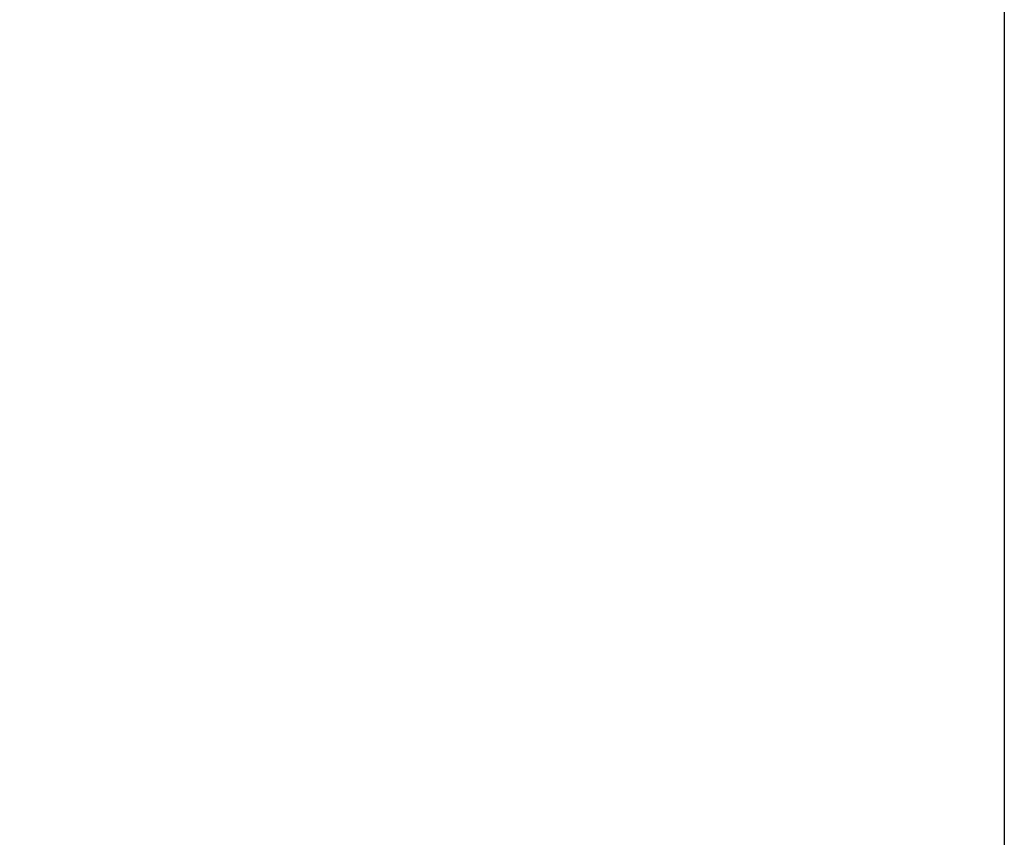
# Model space of a CAD drawing. Header units: millimetres. Extents: x -8 to 420, y 0 to 297.
# Tile 47 of 77: x 290.48 to 297.18, y 135.19 to 140.74. Entities that reach past the tile are written whole.
import ezdxf

# ---------------------------------------------------------------- set-up
doc = ezdxf.new("R2010")
doc.units = ezdxf.units.MM
doc.layers.add('10', color=7, linetype='Continuous')
doc.styles.add('SLDTEXTSTYLE2', font='TXT', dxfattribs={"width": 0.7})
doc.dimstyles.new('SLDDIMSTYLE0', dxfattribs={"dimtxt": 2.821533, "dimasz": 2.5, "dimexe": 0, "dimexo": 0.0625, "dimgap": 0.705383, "dimtad": 2, "dimlfac": 2, "dimrnd": 1e-09, "dimzin": 12, "dimdsep": 46, "dimtxsty": 'SLDTEXTSTYLE2', "dimsah": 1, "dimcen": 0.09, "dimadec": 0, "dimazin": 3, "dimtfac": 1, "dimtofl": 0, "dimtmove": 0, "dimatfit": 3, "dimfxl": 1, "dimfrac": 2, "dimtolj": 1, "dimtzin": 12, "dimarcsym": 0})

# ---------------------------------------------------------------- blocks, each defined once
blk = doc.blocks.new('_D')
at = {"layer": '10'}
for p, q in [((297.1777, 201.7989), (297.1777, 123.4726)), ((272.5462, 201.4203), (272.5462, 123.4726)), ((272.5462, 125.4726), (297.1777, 125.4726))]:
    blk.add_line(p, q, dxfattribs=at)
for points in [[(272.5462, 125.4726), (275.0462, 125.1726), (275.0462, 125.7726)], [(297.1777, 125.4726), (294.6777, 125.7726), (294.6777, 125.1726)]]:
    blk.add_solid(points, dxfattribs=at)
at = {"layer": '10', "insert": (283.3553, 128.8832), "char_height": 2.64583, "attachment_point": 1, "style": 'SLDTEXTSTYLE2'}
blk.add_mtext('49', dxfattribs=at)

msp = doc.modelspace()

# ---------------------------------------------------------------- dimensions: what is measured, and where the dimension line sits
at = {"layer": '10'}
dim = msp.add_linear_dim(base=(297.1777, 125.4726), p1=(272.5462, 201.4203), p2=(297.1777, 201.7989), text='49', dimstyle='SLDDIMSTYLE0', dxfattribs=at)
dim.commit()
dim.dimension.update_dxf_attribs({"geometry": '_D', "text_midpoint": (284.59, 125.4726), "dimtype": 160})

doc.saveas('drawing.dxf')
